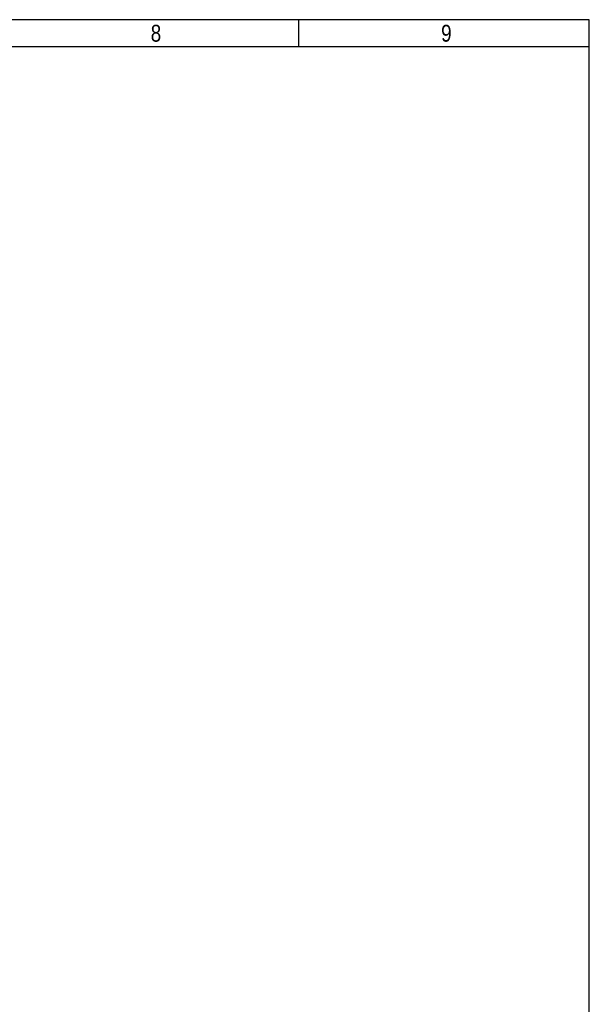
# Model space of a CAD drawing. Header units: millimetres. Extents: x 16 to 406, y 13 to 285.
# Tile 6 of 6: x 322 to 406, y 139 to 285. Entities that reach past the tile are written whole.
import ezdxf

# ---------------------------------------------------------------- set-up
doc = ezdxf.new("R2010")
doc.units = ezdxf.units.MM
doc.layers.add('10', color=7, linetype='Continuous')
doc.styles.add('SEACAD_Arial', font='arial.ttf')

msp = doc.modelspace()

# ---------------------------------------------------------------- linework, layer by layer
at = {"layer": '10', "color": 7, "linetype": 'Continuous'}
for p, q in [((362.777, 280.578), (362.777, 284.578)), ((405.666, 280.578), (19.666, 280.578))]:
    msp.add_line(p, q, dxfattribs=at)
msp.add_lwpolyline([(405.666, 13.577), (405.666, 284.577), (15.666, 284.577), (15.666, 13.577), (405.666, 13.577)], dxfattribs=at)

# ---------------------------------------------------------------- texts
at = {"layer": '10', "char_height": 2.5, "width": 1.52175, "attachment_point": 1, "style": 'SEACAD_Arial'}
for s, insert in [('{\\farial rounded mt|b0||i0||c0|p34;\\C7;\\H2.50000002;\\W0.8;8}', (340.888, 283.828)), ('{\\farial rounded mt|b0||i0||c0|p34;\\C7;\\H2.50000002;\\W0.8;9}', (383.777, 283.828))]:
    msp.add_mtext(s, dxfattribs=dict(at, insert=insert))

doc.saveas('drawing.dxf')
